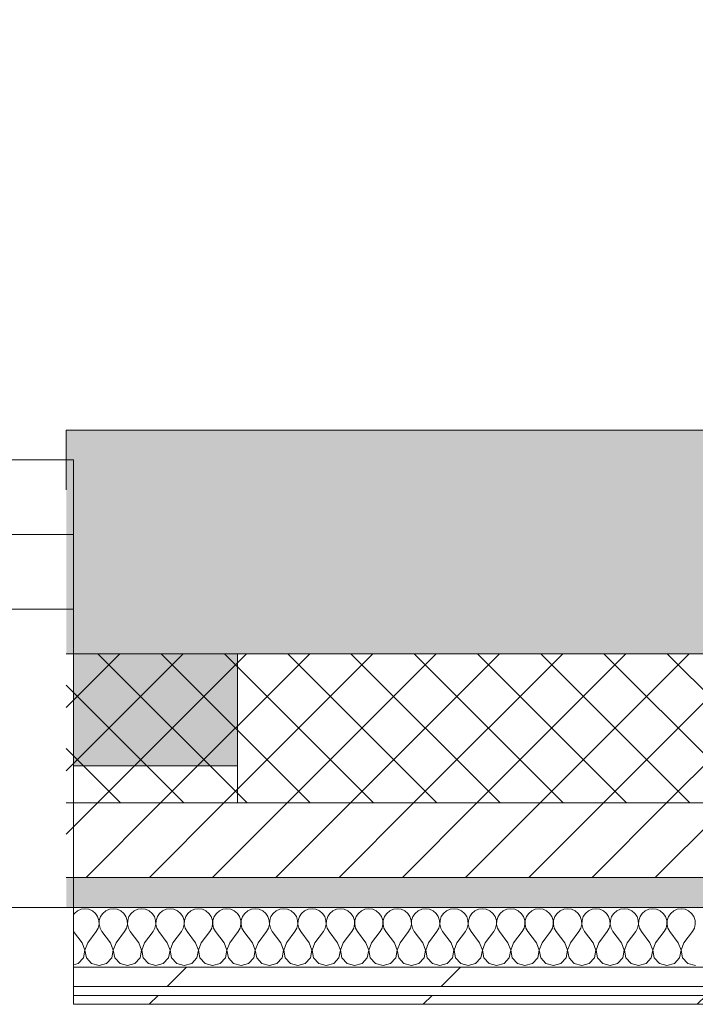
# Model space of a CAD drawing. Header units: millimetres. Extents: x -30280 to 19093, y -18706 to 4378.
# Tile 156 of 206: x -5872 to -5419, y -12404 to -11744. Entities that reach past the tile are written whole.
import ezdxf

# ---------------------------------------------------------------- set-up
doc = ezdxf.new("R2010")
doc.units = ezdxf.units.MM
doc.header["$MEASUREMENT"] = 0
doc.linetypes.add('Wipeout_Contour', pattern=[1000, 0, -1000])
for name, color, linetype in [('02_ACAB_Anotacio Portes', 7, 'Continuous'), ('12_FAÇ_Façana', 7, 'Continuous'), ('Nuevo_08_E_Envans secs', 7, 'Continuous'), ('Ventanas Archicad', 7, 'Continuous')]:
    doc.layers.add(name, color=color, linetype=linetype)
for name, color, linetype, lineweight in [('02_ACAB_Anotacio Portes_Pluma_Nº__46', 5, 'Continuous', 5), ('12_FAÇ_Façana_Pluma_Nº__1', 7, 'Continuous', 5), ('12_FAÇ_Façana_Pluma_Nº__2', 8, 'Continuous', 5), ('12_FAÇ_Façana_Pluma_Nº__7', 7, 'Continuous', 5), ('Nuevo_08_E_Envans secs_Pluma_Nº__1', 7, 'Continuous', 5), ('Ventanas Archicad_Pluma_Nº__1', 7, 'Continuous', 5), ('Ventanas Archicad_Pluma_Nº__7', 7, 'Continuous', 5)]:
    doc.layers.add(name, color=color, linetype=linetype, lineweight=lineweight)
for name, color, linetype, lineweight, true_color in [('12_FAÇ_Façana_Pluma_Nº__102', 7, 'Continuous', 5, 0xcccccc), ('12_FAÇ_Façana_Pluma_Nº__174', 7, 'Continuous', 13, 0xe4ad2c), ('12_FAÇ_Façana_Pluma_Nº__176', 7, 'Continuous', 15, 0x93a0c6), ('Nuevo_08_E_Envans secs_Pluma_Nº__102', 7, 'Continuous', 5, 0xcccccc), ('Nuevo_08_E_Envans secs_Pluma_Nº__171', 171, 'Continuous', 13, 0xaaaaff), ('Nuevo_08_E_Envans secs_Pluma_Nº__177', 7, 'Continuous', 15, 0xf7e046)]:
    doc.layers.add(name, color=color, linetype=linetype, lineweight=lineweight, true_color=true_color)
doc.styles.add('Estilo_Generado_1', font='arial.ttf')
pattern_1 = [(45, (0, 0), (-183.848, 183.848), [195, -65]), (45, (7e-14, 183.85), (-183.8478, 183.8478), [195, -65])]

# ---------------------------------------------------------------- blocks, each defined once
blk = doc.blocks.new('Muro_21_1', base_point=(-3301.11, -12338.98))
at = {"layer": '12_FAÇ_Façana_Pluma_Nº__102', "linetype": 'Continuous', "lineweight": 0, "true_color": 0xe5e5e5}
blk.add_hatch(color=254, dxfattribs=at).paths.add_polyline_path([(-5841.11, -12018.98), (-5841.11, -12168.98), (-3748.89, -12168.98), (-3748.89, -12018.98)])
at = {"layer": '12_FAÇ_Façana_Pluma_Nº__174', "linetype": 'Continuous', "lineweight": 13, "true_color": 0xe4ad2c}
h = blk.add_hatch(dxfattribs=at)
h.set_pattern_fill('SATE_Aislamiento_0001', color=42, style=0, pattern_type=2)
h.set_pattern_definition([(45, (0, 0), (-21.213203, 21.213203), []), (135, (0, 0), (21.213203, 21.213203), [])])
h.paths.add_polyline_path([(-5841.11, -12268.98), (-3748.89, -12268.98), (-3748.89, -12168.98), (-5841.11, -12168.98)])
at = {"layer": '12_FAÇ_Façana_Pluma_Nº__176', "linetype": 'Continuous', "lineweight": 0, "true_color": 0x495063}
blk.add_hatch(color=251, dxfattribs=at).paths.add_polyline_path([(-5841.11, -12338.98), (-3748.89, -12338.98), (-3748.89, -12318.98), (-5841.11, -12318.98)])
at = {"layer": '12_FAÇ_Façana_Pluma_Nº__2', "linetype": 'Continuous', "lineweight": 5}
h = blk.add_hatch(dxfattribs=at)
h.set_pattern_fill('Ceramic_0001', color=8, style=0, pattern_type=2)
h.set_pattern_definition([(45, (0, 0), (-21.213203, 21.213203), [])])
h.paths.add_polyline_path([(-5841.11, -12318.98), (-3748.89, -12318.98), (-3748.89, -12268.98), (-5841.11, -12268.98)])
at = {"layer": '12_FAÇ_Façana_Pluma_Nº__7', "color": 7, "linetype": 'Continuous', "lineweight": 5}
for p, q in [((-5841.11, -12168.98), (-3748.89, -12168.98)), ((-5841.11, -12268.98), (-3748.89, -12268.98)), ((-5841.11, -12318.98), (-3748.89, -12318.98))]:
    blk.add_line(p, q, dxfattribs=at)
at = {"layer": '12_FAÇ_Façana_Pluma_Nº__7', "color": 7, "linetype": 'Continuous', "lineweight": 5, "flags": 128}
for points in [[(-3748.89, -12018.98), (-5841.11, -12018.98)], [(-5841.11, -12018.98), (-5841.11, -12058.98)], [(-5841.11, -12338.98), (-3748.89, -12338.98)]]:
    blk.add_lwpolyline(points, dxfattribs=at)
blk = doc.blocks.new('Ventana Vertical Multi-Faja 27')
at = {"layer": 'Ventanas Archicad_Pluma_Nº__1', "color": 7, "linetype": 'Continuous', "lineweight": 5}
for p, q in [((-600, 50), (600, 50)), ((550, 0), (600, 0)), ((600, -50), (550, -50)), ((600, -180), (600, -155)), ((-600, -250), (600, -250))]:
    blk.add_line(p, q, dxfattribs=at)
at = {"layer": 'Ventanas Archicad_Pluma_Nº__7', "color": 7, "linetype": 'Continuous', "lineweight": 5}
for p, q in [((600, 50), (600, 30)), ((600, 30), (600, 0)), ((600, 30), (600, 0)), ((600, 0), (600, -50)), ((600, 0), (600, -50)), ((600, 0), (600, -50)), ((600, 0), (600, -50)), ((600, -50), (600, -80)), ((600, -50), (600, -80)), ((600, -80), (600, -155)), ((600, -80), (600, -155)), ((600, -180), (600, -230)), ((600, -230), (600, -250))]:
    blk.add_line(p, q, dxfattribs=at)
blk = doc.blocks.new('Muro_23_1', base_point=(-5841.11, -12338.98))
at = {"layer": '12_FAÇ_Façana', "linetype": 'Continuous', "lineweight": 0, "true_color": 0x000000}
h = blk.add_hatch(dxfattribs=at)
h.set_pattern_fill('Yeso_0001', color=18, style=0, pattern_type=2)
h.set_pattern_definition([(0, (0, 0), (0, 75), [0, -75])])
h.paths.add_polyline_path([(-5836.11, -12268.98), (-5726.11, -12268.98), (-5726.11, -12243.98), (-5836.11, -12243.98)])
at = {"layer": '12_FAÇ_Façana_Pluma_Nº__102', "linetype": 'Continuous', "lineweight": 0, "true_color": 0xe5e5e5}
blk.add_hatch(color=254, dxfattribs=at).paths.add_polyline_path([(-5726.11, -12168.98), (-5836.11, -12058.98), (-5836.11, -12243.98), (-5726.11, -12243.98)])
at = {"layer": '12_FAÇ_Façana_Pluma_Nº__1', "color": 7, "linetype": 'Continuous', "lineweight": 5}
for p, q in [((-5836.11, -12268.98), (-5836.11, -12243.98)), ((-5836.11, -12243.98), (-5726.11, -12243.98)), ((-5726.11, -12243.98), (-5726.11, -12268.98)), ((-5726.11, -12268.98), (-5836.11, -12268.98))]:
    blk.add_line(p, q, dxfattribs=at)
at = {"layer": '12_FAÇ_Façana_Pluma_Nº__7', "color": 7, "linetype": 'Continuous', "lineweight": 5}
for p, q in [((-5836.11, -12038.98), (-5836.11, -12058.98)), ((-5836.11, -12058.98), (-5836.11, -12088.98)), ((-5836.11, -12058.98), (-5836.11, -12088.98)), ((-5836.11, -12088.98), (-5836.11, -12138.98)), ((-5836.11, -12088.98), (-5836.11, -12138.98)), ((-5836.11, -12138.98), (-5836.11, -12168.98)), ((-5836.11, -12138.98), (-5836.11, -12168.98)), ((-5836.11, -12168.98), (-5836.11, -12243.98)), ((-5836.11, -12168.98), (-5836.11, -12243.98)), ((-5726.11, -12168.98), (-5726.11, -12243.98)), ((-5836.11, -12268.98), (-5836.11, -12318.98)), ((-5836.11, -12318.98), (-5836.11, -12338.98))]:
    blk.add_line(p, q, dxfattribs=at)
at = {"layer": 'Ventanas Archicad', "color": 253, "linetype": 'Continuous', "lineweight": 5, "true_color": 0xa4a4a6, "zscale": 1000}
blk.add_blockref('Ventana Vertical Multi-Faja 27', (-6436.11, -12088.98), dxfattribs=at)
blk = doc.blocks.new('*X471')
at = {"layer": 'Nuevo_08_E_Envans secs_Pluma_Nº__102', "color": 254, "linetype": 'Continuous', "lineweight": 5, "true_color": 0xcccccc}
for p, q in [((-5835.6, -12343.03), (-5836.11, -12343.77)), ((-5833.58, -12341.35), (-5835.6, -12343.03)), ((-5831.17, -12340.29), (-5833.58, -12341.35)), ((-5828.57, -12339.93), (-5831.17, -12340.29)), ((-5825.97, -12340.29), (-5828.57, -12339.93)), ((-5823.56, -12341.35), (-5825.97, -12340.29)), ((-5821.54, -12343.03), (-5823.56, -12341.35)), ((-5820.05, -12345.19), (-5821.54, -12343.03)), ((-5816.55, -12343.03), (-5818.04, -12345.19)), ((-5814.53, -12341.35), (-5816.55, -12343.03)), ((-5812.13, -12340.29), (-5814.53, -12341.35)), ((-5809.52, -12339.93), (-5812.13, -12340.29)), ((-5806.92, -12340.29), (-5809.52, -12339.93)), ((-5804.52, -12341.35), (-5806.92, -12340.29)), ((-5802.49, -12343.03), (-5804.52, -12341.35)), ((-5801.01, -12345.19), (-5802.49, -12343.03)), ((-5797.51, -12343.03), (-5798.99, -12345.19)), ((-5795.48, -12341.35), (-5797.51, -12343.03)), ((-5793.08, -12340.29), (-5795.48, -12341.35)), ((-5790.48, -12339.93), (-5793.08, -12340.29)), ((-5787.87, -12340.29), (-5790.48, -12339.93)), ((-5785.47, -12341.35), (-5787.87, -12340.29)), ((-5783.45, -12343.03), (-5785.47, -12341.35)), ((-5781.96, -12345.19), (-5783.45, -12343.03)), ((-5778.46, -12343.03), (-5779.95, -12345.19)), ((-5776.44, -12341.35), (-5778.46, -12343.03)), ((-5774.03, -12340.29), (-5776.44, -12341.35)), ((-5771.43, -12339.93), (-5774.03, -12340.29)), ((-5768.83, -12340.29), (-5771.43, -12339.93)), ((-5766.42, -12341.35), (-5768.83, -12340.29)), ((-5764.4, -12343.03), (-5766.42, -12341.35)), ((-5762.91, -12345.19), (-5764.4, -12343.03)), ((-5759.41, -12343.03), (-5760.9, -12345.19)), ((-5757.39, -12341.35), (-5759.41, -12343.03)), ((-5754.98, -12340.29), (-5757.39, -12341.35)), ((-5752.38, -12339.93), (-5754.98, -12340.29)), ((-5749.78, -12340.29), (-5752.38, -12339.93)), ((-5747.37, -12341.35), (-5749.78, -12340.29)), ((-5745.35, -12343.03), (-5747.37, -12341.35)), ((-5743.86, -12345.19), (-5745.35, -12343.03)), ((-5740.36, -12343.03), (-5741.85, -12345.19)), ((-5738.34, -12341.35), (-5740.36, -12343.03)), ((-5735.94, -12340.29), (-5738.34, -12341.35)), ((-5733.33, -12339.93), (-5735.94, -12340.29)), ((-5730.73, -12340.29), (-5733.33, -12339.93)), ((-5728.33, -12341.35), (-5730.73, -12340.29)), ((-5726.3, -12343.03), (-5728.33, -12341.35)), ((-5724.81, -12345.19), (-5726.3, -12343.03)), ((-5721.32, -12343.03), (-5722.8, -12345.19)), ((-5719.29, -12341.35), (-5721.32, -12343.03)), ((-5716.89, -12340.29), (-5719.29, -12341.35)), ((-5714.29, -12339.93), (-5716.89, -12340.29)), ((-5711.68, -12340.29), (-5714.29, -12339.93)), ((-5709.28, -12341.35), (-5711.68, -12340.29)), ((-5707.26, -12343.03), (-5709.28, -12341.35)), ((-5705.77, -12345.19), (-5707.26, -12343.03)), ((-5702.27, -12343.03), (-5703.76, -12345.19)), ((-5700.25, -12341.35), (-5702.27, -12343.03)), ((-5697.84, -12340.29), (-5700.25, -12341.35)), ((-5695.24, -12339.93), (-5697.84, -12340.29)), ((-5692.64, -12340.29), (-5695.24, -12339.93)), ((-5690.23, -12341.35), (-5692.64, -12340.29)), ((-5688.21, -12343.03), (-5690.23, -12341.35)), ((-5686.72, -12345.19), (-5688.21, -12343.03)), ((-5683.22, -12343.03), (-5684.71, -12345.19)), ((-5681.2, -12341.35), (-5683.22, -12343.03)), ((-5678.79, -12340.29), (-5681.2, -12341.35)), ((-5676.19, -12339.93), (-5678.79, -12340.29)), ((-5673.59, -12340.29), (-5676.19, -12339.93)), ((-5671.18, -12341.35), (-5673.59, -12340.29)), ((-5669.16, -12343.03), (-5671.18, -12341.35)), ((-5667.67, -12345.19), (-5669.16, -12343.03)), ((-5664.17, -12343.03), (-5665.66, -12345.19)), ((-5662.15, -12341.35), (-5664.17, -12343.03)), ((-5659.75, -12340.29), (-5662.15, -12341.35)), ((-5657.14, -12339.93), (-5659.75, -12340.29)), ((-5654.54, -12340.29), (-5657.14, -12339.93)), ((-5652.14, -12341.35), (-5654.54, -12340.29)), ((-5650.11, -12343.03), (-5652.14, -12341.35)), ((-5648.62, -12345.19), (-5650.11, -12343.03)), ((-5645.13, -12343.03), (-5646.61, -12345.19)), ((-5643.1, -12341.35), (-5645.13, -12343.03)), ((-5640.7, -12340.29), (-5643.1, -12341.35)), ((-5638.1, -12339.93), (-5640.7, -12340.29)), ((-5635.49, -12340.29), (-5638.1, -12339.93)), ((-5633.09, -12341.35), (-5635.49, -12340.29)), ((-5631.06, -12343.03), (-5633.09, -12341.35)), ((-5629.58, -12345.19), (-5631.06, -12343.03)), ((-5626.08, -12343.03), (-5627.57, -12345.19)), ((-5624.05, -12341.35), (-5626.08, -12343.03)), ((-5621.65, -12340.29), (-5624.05, -12341.35)), ((-5619.05, -12339.93), (-5621.65, -12340.29)), ((-5616.45, -12340.29), (-5619.05, -12339.93)), ((-5614.04, -12341.35), (-5616.45, -12340.29)), ((-5612.02, -12343.03), (-5614.04, -12341.35)), ((-5610.53, -12345.19), (-5612.02, -12343.03)), ((-5607.03, -12343.03), (-5608.52, -12345.19)), ((-5605.01, -12341.35), (-5607.03, -12343.03)), ((-5602.6, -12340.29), (-5605.01, -12341.35)), ((-5600, -12339.93), (-5602.6, -12340.29)), ((-5597.4, -12340.29), (-5600, -12339.93)), ((-5594.99, -12341.35), (-5597.4, -12340.29)), ((-5592.97, -12343.03), (-5594.99, -12341.35)), ((-5591.48, -12345.19), (-5592.97, -12343.03)), ((-5587.98, -12343.03), (-5589.47, -12345.19)), ((-5585.96, -12341.35), (-5587.98, -12343.03)), ((-5583.55, -12340.29), (-5585.96, -12341.35)), ((-5580.95, -12339.93), (-5583.55, -12340.29)), ((-5578.35, -12340.29), (-5580.95, -12339.93)), ((-5575.95, -12341.35), (-5578.35, -12340.29)), ((-5573.92, -12343.03), (-5575.95, -12341.35)), ((-5572.43, -12345.19), (-5573.92, -12343.03)), ((-5568.94, -12343.03), (-5570.42, -12345.19)), ((-5566.91, -12341.35), (-5568.94, -12343.03)), ((-5564.51, -12340.29), (-5566.91, -12341.35)), ((-5561.9, -12339.93), (-5564.51, -12340.29)), ((-5559.3, -12340.29), (-5561.9, -12339.93)), ((-5556.9, -12341.35), (-5559.3, -12340.29)), ((-5554.87, -12343.03), (-5556.9, -12341.35)), ((-5553.39, -12345.19), (-5554.87, -12343.03)), ((-5549.89, -12343.03), (-5551.38, -12345.19)), ((-5547.86, -12341.35), (-5549.89, -12343.03)), ((-5545.46, -12340.29), (-5547.86, -12341.35)), ((-5542.86, -12339.93), (-5545.46, -12340.29)), ((-5540.25, -12340.29), (-5542.86, -12339.93)), ((-5537.85, -12341.35), (-5540.25, -12340.29)), ((-5535.83, -12343.03), (-5537.85, -12341.35)), ((-5534.34, -12345.19), (-5535.83, -12343.03)), ((-5530.84, -12343.03), (-5532.33, -12345.19)), ((-5528.82, -12341.35), (-5530.84, -12343.03)), ((-5526.41, -12340.29), (-5528.82, -12341.35)), ((-5523.81, -12339.93), (-5526.41, -12340.29)), ((-5521.21, -12340.29), (-5523.81, -12339.93)), ((-5518.8, -12341.35), (-5521.21, -12340.29)), ((-5516.78, -12343.03), (-5518.8, -12341.35)), ((-5515.29, -12345.19), (-5516.78, -12343.03)), ((-5511.79, -12343.03), (-5513.28, -12345.19)), ((-5509.77, -12341.35), (-5511.79, -12343.03)), ((-5507.36, -12340.29), (-5509.77, -12341.35)), ((-5504.76, -12339.93), (-5507.36, -12340.29)), ((-5502.16, -12340.29), (-5504.76, -12339.93)), ((-5499.75, -12341.35), (-5502.16, -12340.29)), ((-5497.73, -12343.03), (-5499.75, -12341.35)), ((-5496.24, -12345.19), (-5497.73, -12343.03)), ((-5492.74, -12343.03), (-5494.23, -12345.19)), ((-5490.72, -12341.35), (-5492.74, -12343.03)), ((-5488.32, -12340.29), (-5490.72, -12341.35)), ((-5485.71, -12339.93), (-5488.32, -12340.29)), ((-5483.11, -12340.29), (-5485.71, -12339.93)), ((-5480.71, -12341.35), (-5483.11, -12340.29)), ((-5478.68, -12343.03), (-5480.71, -12341.35)), ((-5477.2, -12345.19), (-5478.68, -12343.03)), ((-5473.7, -12343.03), (-5475.19, -12345.19)), ((-5471.67, -12341.35), (-5473.7, -12343.03)), ((-5469.27, -12340.29), (-5471.67, -12341.35)), ((-5466.67, -12339.93), (-5469.27, -12340.29)), ((-5464.06, -12340.29), (-5466.67, -12339.93)), ((-5461.66, -12341.35), (-5464.06, -12340.29)), ((-5459.64, -12343.03), (-5461.66, -12341.35)), ((-5458.15, -12345.19), (-5459.64, -12343.03)), ((-5454.65, -12343.03), (-5456.14, -12345.19)), ((-5452.63, -12341.35), (-5454.65, -12343.03)), ((-5450.22, -12340.29), (-5452.63, -12341.35)), ((-5447.62, -12339.93), (-5450.22, -12340.29)), ((-5445.02, -12340.29), (-5447.62, -12339.93)), ((-5442.61, -12341.35), (-5445.02, -12340.29)), ((-5440.59, -12343.03), (-5442.61, -12341.35)), ((-5439.1, -12345.19), (-5440.59, -12343.03)), ((-5435.6, -12343.03), (-5437.09, -12345.19)), ((-5433.58, -12341.35), (-5435.6, -12343.03)), ((-5431.17, -12340.29), (-5433.58, -12341.35)), ((-5428.57, -12339.93), (-5431.17, -12340.29)), ((-5425.97, -12340.29), (-5428.57, -12339.93)), ((-5423.56, -12341.35), (-5425.97, -12340.29)), ((-5421.54, -12343.03), (-5423.56, -12341.35)), ((-5420.05, -12345.19), (-5421.54, -12343.03)), ((-5819.21, -12347.68), (-5820.05, -12345.19)), ((-5819.68, -12352.87), (-5819.09, -12350.31)), ((-5819.09, -12350.31), (-5819.21, -12347.68)), ((-5818.88, -12347.68), (-5819.01, -12350.31)), ((-5819.01, -12350.31), (-5818.41, -12352.87)), ((-5818.04, -12345.19), (-5818.88, -12347.68)), ((-5800.17, -12347.68), (-5801.01, -12345.19)), ((-5800.63, -12352.87), (-5800.04, -12350.31)), ((-5800.04, -12350.31), (-5800.17, -12347.68)), ((-5799.83, -12347.68), (-5799.96, -12350.31)), ((-5799.96, -12350.31), (-5799.37, -12352.87)), ((-5798.99, -12345.19), (-5799.83, -12347.68)), ((-5781.12, -12347.68), (-5781.96, -12345.19)), ((-5781.59, -12352.87), (-5780.99, -12350.31)), ((-5780.99, -12350.31), (-5781.12, -12347.68)), ((-5780.79, -12347.68), (-5780.91, -12350.31)), ((-5780.91, -12350.31), (-5780.32, -12352.87)), ((-5779.95, -12345.19), (-5780.79, -12347.68)), ((-5762.07, -12347.68), (-5762.91, -12345.19)), ((-5762.54, -12352.87), (-5761.94, -12350.31)), ((-5761.94, -12350.31), (-5762.07, -12347.68)), ((-5761.74, -12347.68), (-5761.87, -12350.31)), ((-5761.87, -12350.31), (-5761.27, -12352.87)), ((-5760.9, -12345.19), (-5761.74, -12347.68)), ((-5743.02, -12347.68), (-5743.86, -12345.19)), ((-5743.49, -12352.87), (-5742.9, -12350.31)), ((-5742.9, -12350.31), (-5743.02, -12347.68)), ((-5742.69, -12347.68), (-5742.82, -12350.31)), ((-5742.82, -12350.31), (-5742.22, -12352.87)), ((-5741.85, -12345.19), (-5742.69, -12347.68)), ((-5723.98, -12347.68), (-5724.81, -12345.19)), ((-5724.44, -12352.87), (-5723.85, -12350.31)), ((-5723.85, -12350.31), (-5723.98, -12347.68)), ((-5723.64, -12347.68), (-5723.77, -12350.31)), ((-5723.77, -12350.31), (-5723.18, -12352.87)), ((-5722.8, -12345.19), (-5723.64, -12347.68)), ((-5704.93, -12347.68), (-5705.77, -12345.19)), ((-5705.4, -12352.87), (-5704.8, -12350.31)), ((-5704.8, -12350.31), (-5704.93, -12347.68)), ((-5704.6, -12347.68), (-5704.72, -12350.31)), ((-5704.72, -12350.31), (-5704.13, -12352.87)), ((-5703.76, -12345.19), (-5704.6, -12347.68)), ((-5685.88, -12347.68), (-5686.72, -12345.19)), ((-5686.35, -12352.87), (-5685.75, -12350.31)), ((-5685.75, -12350.31), (-5685.88, -12347.68)), ((-5685.55, -12347.68), (-5685.68, -12350.31)), ((-5685.68, -12350.31), (-5685.08, -12352.87)), ((-5684.71, -12345.19), (-5685.55, -12347.68)), ((-5666.83, -12347.68), (-5667.67, -12345.19)), ((-5667.3, -12352.87), (-5666.71, -12350.31)), ((-5666.71, -12350.31), (-5666.83, -12347.68)), ((-5666.5, -12347.68), (-5666.63, -12350.31)), ((-5666.63, -12350.31), (-5666.03, -12352.87)), ((-5665.66, -12345.19), (-5666.5, -12347.68)), ((-5647.78, -12347.68), (-5648.62, -12345.19)), ((-5648.25, -12352.87), (-5647.66, -12350.31)), ((-5647.66, -12350.31), (-5647.78, -12347.68)), ((-5647.45, -12347.68), (-5647.58, -12350.31)), ((-5647.58, -12350.31), (-5646.99, -12352.87)), ((-5646.61, -12345.19), (-5647.45, -12347.68)), ((-5628.74, -12347.68), (-5629.58, -12345.19)), ((-5629.2, -12352.87), (-5628.61, -12350.31)), ((-5628.61, -12350.31), (-5628.74, -12347.68)), ((-5628.41, -12347.68), (-5628.53, -12350.31)), ((-5628.53, -12350.31), (-5627.94, -12352.87)), ((-5627.57, -12345.19), (-5628.41, -12347.68)), ((-5609.69, -12347.68), (-5610.53, -12345.19)), ((-5610.16, -12352.87), (-5609.56, -12350.31)), ((-5609.56, -12350.31), (-5609.69, -12347.68)), ((-5609.36, -12347.68), (-5609.49, -12350.31)), ((-5609.49, -12350.31), (-5608.89, -12352.87)), ((-5608.52, -12345.19), (-5609.36, -12347.68)), ((-5590.64, -12347.68), (-5591.48, -12345.19)), ((-5591.11, -12352.87), (-5590.51, -12350.31)), ((-5590.51, -12350.31), (-5590.64, -12347.68)), ((-5590.31, -12347.68), (-5590.44, -12350.31)), ((-5590.44, -12350.31), (-5589.84, -12352.87)), ((-5589.47, -12345.19), (-5590.31, -12347.68)), ((-5571.59, -12347.68), (-5572.43, -12345.19)), ((-5572.06, -12352.87), (-5571.47, -12350.31)), ((-5571.47, -12350.31), (-5571.59, -12347.68)), ((-5571.26, -12347.68), (-5571.39, -12350.31)), ((-5571.39, -12350.31), (-5570.8, -12352.87)), ((-5570.42, -12345.19), (-5571.26, -12347.68)), ((-5552.55, -12347.68), (-5553.39, -12345.19)), ((-5553.01, -12352.87), (-5552.42, -12350.31)), ((-5552.42, -12350.31), (-5552.55, -12347.68)), ((-5552.22, -12347.68), (-5552.34, -12350.31)), ((-5552.34, -12350.31), (-5551.75, -12352.87)), ((-5551.38, -12345.19), (-5552.22, -12347.68)), ((-5533.5, -12347.68), (-5534.34, -12345.19)), ((-5533.97, -12352.87), (-5533.37, -12350.31)), ((-5533.37, -12350.31), (-5533.5, -12347.68)), ((-5533.17, -12347.68), (-5533.29, -12350.31)), ((-5533.29, -12350.31), (-5532.7, -12352.87)), ((-5532.33, -12345.19), (-5533.17, -12347.68)), ((-5514.45, -12347.68), (-5515.29, -12345.19)), ((-5514.92, -12352.87), (-5514.32, -12350.31)), ((-5514.32, -12350.31), (-5514.45, -12347.68)), ((-5514.12, -12347.68), (-5514.25, -12350.31)), ((-5514.25, -12350.31), (-5513.65, -12352.87)), ((-5513.28, -12345.19), (-5514.12, -12347.68)), ((-5495.4, -12347.68), (-5496.24, -12345.19)), ((-5495.87, -12352.87), (-5495.28, -12350.31)), ((-5495.28, -12350.31), (-5495.4, -12347.68)), ((-5495.07, -12347.68), (-5495.2, -12350.31)), ((-5495.2, -12350.31), (-5494.6, -12352.87)), ((-5494.23, -12345.19), (-5495.07, -12347.68)), ((-5476.36, -12347.68), (-5477.2, -12345.19)), ((-5476.82, -12352.87), (-5476.23, -12350.31)), ((-5476.23, -12350.31), (-5476.36, -12347.68)), ((-5476.02, -12347.68), (-5476.15, -12350.31)), ((-5476.15, -12350.31), (-5475.56, -12352.87)), ((-5475.19, -12345.19), (-5476.02, -12347.68)), ((-5457.31, -12347.68), (-5458.15, -12345.19)), ((-5457.78, -12352.87), (-5457.18, -12350.31)), ((-5457.18, -12350.31), (-5457.31, -12347.68)), ((-5456.98, -12347.68), (-5457.1, -12350.31)), ((-5457.1, -12350.31), (-5456.51, -12352.87)), ((-5456.14, -12345.19), (-5456.98, -12347.68)), ((-5438.26, -12347.68), (-5439.1, -12345.19)), ((-5438.73, -12352.87), (-5438.13, -12350.31)), ((-5438.13, -12350.31), (-5438.26, -12347.68)), ((-5437.93, -12347.68), (-5438.06, -12350.31)), ((-5438.06, -12350.31), (-5437.46, -12352.87)), ((-5437.09, -12345.19), (-5437.93, -12347.68)), ((-5419.21, -12347.68), (-5420.05, -12345.19)), ((-5419.68, -12352.87), (-5419.09, -12350.31)), ((-5419.09, -12350.31), (-5419.21, -12347.68)), ((-5830.48, -12362.79), (-5836.11, -12355.27)), ((-5826.67, -12362.79), (-5820.95, -12355.17)), ((-5820.95, -12355.17), (-5819.68, -12352.87)), ((-5818.41, -12352.87), (-5817.14, -12355.17)), ((-5811.43, -12362.79), (-5817.14, -12355.17)), ((-5807.62, -12362.79), (-5801.9, -12355.17)), ((-5801.9, -12355.17), (-5800.63, -12352.87)), ((-5799.37, -12352.87), (-5798.1, -12355.17)), ((-5792.38, -12362.79), (-5798.1, -12355.17)), ((-5788.57, -12362.79), (-5782.86, -12355.17)), ((-5782.86, -12355.17), (-5781.59, -12352.87)), ((-5780.32, -12352.87), (-5779.05, -12355.17)), ((-5773.33, -12362.79), (-5779.05, -12355.17)), ((-5769.52, -12362.79), (-5763.81, -12355.17)), ((-5763.81, -12355.17), (-5762.54, -12352.87)), ((-5761.27, -12352.87), (-5760, -12355.17)), ((-5754.29, -12362.79), (-5760, -12355.17)), ((-5750.48, -12362.79), (-5744.76, -12355.17)), ((-5744.76, -12355.17), (-5743.49, -12352.87)), ((-5742.22, -12352.87), (-5740.95, -12355.17)), ((-5735.24, -12362.79), (-5740.95, -12355.17)), ((-5731.43, -12362.79), (-5725.71, -12355.17)), ((-5725.71, -12355.17), (-5724.44, -12352.87)), ((-5723.18, -12352.87), (-5721.9, -12355.17)), ((-5716.19, -12362.79), (-5721.9, -12355.17)), ((-5712.38, -12362.79), (-5706.67, -12355.17)), ((-5706.67, -12355.17), (-5705.4, -12352.87)), ((-5704.13, -12352.87), (-5702.86, -12355.17)), ((-5697.14, -12362.79), (-5702.86, -12355.17)), ((-5693.33, -12362.79), (-5687.62, -12355.17)), ((-5687.62, -12355.17), (-5686.35, -12352.87)), ((-5685.08, -12352.87), (-5683.81, -12355.17)), ((-5678.1, -12362.79), (-5683.81, -12355.17)), ((-5674.29, -12362.79), (-5668.57, -12355.17)), ((-5668.57, -12355.17), (-5667.3, -12352.87)), ((-5666.03, -12352.87), (-5664.76, -12355.17)), ((-5659.05, -12362.79), (-5664.76, -12355.17)), ((-5655.24, -12362.79), (-5649.52, -12355.17)), ((-5649.52, -12355.17), (-5648.25, -12352.87)), ((-5646.99, -12352.87), (-5645.71, -12355.17)), ((-5640, -12362.79), (-5645.71, -12355.17)), ((-5636.19, -12362.79), (-5630.48, -12355.17)), ((-5630.48, -12355.17), (-5629.2, -12352.87)), ((-5627.94, -12352.87), (-5626.67, -12355.17)), ((-5620.95, -12362.79), (-5626.67, -12355.17)), ((-5617.14, -12362.79), (-5611.43, -12355.17)), ((-5611.43, -12355.17), (-5610.16, -12352.87)), ((-5608.89, -12352.87), (-5607.62, -12355.17)), ((-5601.9, -12362.79), (-5607.62, -12355.17)), ((-5598.1, -12362.79), (-5592.38, -12355.17)), ((-5592.38, -12355.17), (-5591.11, -12352.87)), ((-5589.84, -12352.87), (-5588.57, -12355.17)), ((-5582.86, -12362.79), (-5588.57, -12355.17)), ((-5579.05, -12362.79), (-5573.33, -12355.17)), ((-5573.33, -12355.17), (-5572.06, -12352.87)), ((-5570.8, -12352.87), (-5569.52, -12355.17)), ((-5563.81, -12362.79), (-5569.52, -12355.17)), ((-5560, -12362.79), (-5554.29, -12355.17)), ((-5554.29, -12355.17), (-5553.01, -12352.87)), ((-5551.75, -12352.87), (-5550.48, -12355.17)), ((-5544.76, -12362.79), (-5550.48, -12355.17)), ((-5540.95, -12362.79), (-5535.24, -12355.17)), ((-5535.24, -12355.17), (-5533.97, -12352.87)), ((-5532.7, -12352.87), (-5531.43, -12355.17)), ((-5525.71, -12362.79), (-5531.43, -12355.17)), ((-5521.9, -12362.79), (-5516.19, -12355.17)), ((-5516.19, -12355.17), (-5514.92, -12352.87)), ((-5513.65, -12352.87), (-5512.38, -12355.17)), ((-5506.67, -12362.79), (-5512.38, -12355.17)), ((-5502.86, -12362.79), (-5497.14, -12355.17)), ((-5497.14, -12355.17), (-5495.87, -12352.87)), ((-5494.6, -12352.87), (-5493.33, -12355.17)), ((-5487.62, -12362.79), (-5493.33, -12355.17)), ((-5483.81, -12362.79), (-5478.1, -12355.17)), ((-5478.1, -12355.17), (-5476.82, -12352.87)), ((-5475.56, -12352.87), (-5474.29, -12355.17)), ((-5468.57, -12362.79), (-5474.29, -12355.17)), ((-5464.76, -12362.79), (-5459.05, -12355.17)), ((-5459.05, -12355.17), (-5457.78, -12352.87)), ((-5456.51, -12352.87), (-5455.24, -12355.17)), ((-5449.52, -12362.79), (-5455.24, -12355.17)), ((-5445.71, -12362.79), (-5440, -12355.17)), ((-5440, -12355.17), (-5438.73, -12352.87)), ((-5437.46, -12352.87), (-5436.19, -12355.17)), ((-5430.48, -12362.79), (-5436.19, -12355.17)), ((-5426.67, -12362.79), (-5420.95, -12355.17)), ((-5420.95, -12355.17), (-5419.68, -12352.87)), ((-5828.61, -12367.64), (-5830.48, -12362.79)), ((-5826.67, -12362.79), (-5828.53, -12367.64)), ((-5809.56, -12367.64), (-5811.43, -12362.79)), ((-5807.62, -12362.79), (-5809.49, -12367.64)), ((-5790.51, -12367.64), (-5792.38, -12362.79)), ((-5788.57, -12362.79), (-5790.44, -12367.64)), ((-5771.47, -12367.64), (-5773.33, -12362.79)), ((-5769.52, -12362.79), (-5771.39, -12367.64)), ((-5752.42, -12367.64), (-5754.29, -12362.79)), ((-5750.48, -12362.79), (-5752.34, -12367.64)), ((-5733.37, -12367.64), (-5735.24, -12362.79)), ((-5731.43, -12362.79), (-5733.29, -12367.64)), ((-5714.32, -12367.64), (-5716.19, -12362.79)), ((-5712.38, -12362.79), (-5714.25, -12367.64)), ((-5695.28, -12367.64), (-5697.14, -12362.79)), ((-5693.33, -12362.79), (-5695.2, -12367.64)), ((-5676.23, -12367.64), (-5678.1, -12362.79)), ((-5674.29, -12362.79), (-5676.15, -12367.64)), ((-5657.18, -12367.64), (-5659.05, -12362.79)), ((-5655.24, -12362.79), (-5657.1, -12367.64)), ((-5638.13, -12367.64), (-5640, -12362.79)), ((-5636.19, -12362.79), (-5638.06, -12367.64)), ((-5619.09, -12367.64), (-5620.95, -12362.79)), ((-5617.14, -12362.79), (-5619.01, -12367.64)), ((-5600.04, -12367.64), (-5601.9, -12362.79)), ((-5598.1, -12362.79), (-5599.96, -12367.64)), ((-5580.99, -12367.64), (-5582.86, -12362.79)), ((-5579.05, -12362.79), (-5580.91, -12367.64)), ((-5561.94, -12367.64), (-5563.81, -12362.79)), ((-5560, -12362.79), (-5561.87, -12367.64)), ((-5542.9, -12367.64), (-5544.76, -12362.79)), ((-5540.95, -12362.79), (-5542.82, -12367.64)), ((-5523.85, -12367.64), (-5525.71, -12362.79)), ((-5521.9, -12362.79), (-5523.77, -12367.64)), ((-5504.8, -12367.64), (-5506.67, -12362.79)), ((-5502.86, -12362.79), (-5504.72, -12367.64)), ((-5485.75, -12367.64), (-5487.62, -12362.79)), ((-5483.81, -12362.79), (-5485.68, -12367.64)), ((-5466.71, -12367.64), (-5468.57, -12362.79)), ((-5464.76, -12362.79), (-5466.63, -12367.64)), ((-5447.66, -12367.64), (-5449.52, -12362.79)), ((-5445.71, -12362.79), (-5447.58, -12367.64)), ((-5428.61, -12367.64), (-5430.48, -12362.79)), ((-5426.67, -12362.79), (-5428.53, -12367.64)), ((-5829.58, -12372.76), (-5828.61, -12367.64)), ((-5828.53, -12367.64), (-5827.57, -12372.76)), ((-5810.53, -12372.76), (-5809.56, -12367.64)), ((-5809.49, -12367.64), (-5808.52, -12372.76)), ((-5791.48, -12372.76), (-5790.51, -12367.64)), ((-5790.44, -12367.64), (-5789.47, -12372.76)), ((-5772.43, -12372.76), (-5771.47, -12367.64)), ((-5771.39, -12367.64), (-5770.42, -12372.76)), ((-5753.39, -12372.76), (-5752.42, -12367.64)), ((-5752.34, -12367.64), (-5751.38, -12372.76)), ((-5734.34, -12372.76), (-5733.37, -12367.64)), ((-5733.29, -12367.64), (-5732.33, -12372.76)), ((-5715.29, -12372.76), (-5714.32, -12367.64)), ((-5714.25, -12367.64), (-5713.28, -12372.76)), ((-5696.24, -12372.76), (-5695.28, -12367.64)), ((-5695.2, -12367.64), (-5694.23, -12372.76)), ((-5677.2, -12372.76), (-5676.23, -12367.64)), ((-5676.15, -12367.64), (-5675.19, -12372.76)), ((-5658.15, -12372.76), (-5657.18, -12367.64)), ((-5657.1, -12367.64), (-5656.14, -12372.76)), ((-5639.1, -12372.76), (-5638.13, -12367.64)), ((-5638.06, -12367.64), (-5637.09, -12372.76)), ((-5620.05, -12372.76), (-5619.09, -12367.64)), ((-5619.01, -12367.64), (-5618.04, -12372.76)), ((-5601.01, -12372.76), (-5600.04, -12367.64)), ((-5599.96, -12367.64), (-5598.99, -12372.76)), ((-5581.96, -12372.76), (-5580.99, -12367.64)), ((-5580.91, -12367.64), (-5579.95, -12372.76)), ((-5562.91, -12372.76), (-5561.94, -12367.64)), ((-5561.87, -12367.64), (-5560.9, -12372.76)), ((-5543.86, -12372.76), (-5542.9, -12367.64)), ((-5542.82, -12367.64), (-5541.85, -12372.76)), ((-5524.81, -12372.76), (-5523.85, -12367.64)), ((-5523.77, -12367.64), (-5522.8, -12372.76)), ((-5505.77, -12372.76), (-5504.8, -12367.64)), ((-5504.72, -12367.64), (-5503.76, -12372.76)), ((-5486.72, -12372.76), (-5485.75, -12367.64)), ((-5485.68, -12367.64), (-5484.71, -12372.76)), ((-5467.67, -12372.76), (-5466.71, -12367.64)), ((-5466.63, -12367.64), (-5465.66, -12372.76)), ((-5448.62, -12372.76), (-5447.66, -12367.64)), ((-5447.58, -12367.64), (-5446.61, -12372.76)), ((-5429.58, -12372.76), (-5428.61, -12367.64)), ((-5428.53, -12367.64), (-5427.57, -12372.76)), ((-5836.11, -12377.46), (-5833.09, -12376.6)), ((-5833.09, -12376.6), (-5829.58, -12372.76)), ((-5827.57, -12372.76), (-5824.05, -12376.6)), ((-5824.05, -12376.6), (-5819.05, -12378.02)), ((-5819.05, -12378.02), (-5814.04, -12376.6)), ((-5814.04, -12376.6), (-5810.53, -12372.76)), ((-5808.52, -12372.76), (-5805.01, -12376.6)), ((-5805.01, -12376.6), (-5800, -12378.02)), ((-5800, -12378.02), (-5794.99, -12376.6)), ((-5794.99, -12376.6), (-5791.48, -12372.76)), ((-5789.47, -12372.76), (-5785.96, -12376.6)), ((-5785.96, -12376.6), (-5780.95, -12378.02)), ((-5780.95, -12378.02), (-5775.95, -12376.6)), ((-5775.95, -12376.6), (-5772.43, -12372.76)), ((-5770.42, -12372.76), (-5766.91, -12376.6)), ((-5766.91, -12376.6), (-5761.9, -12378.02)), ((-5761.9, -12378.02), (-5756.9, -12376.6)), ((-5756.9, -12376.6), (-5753.39, -12372.76)), ((-5751.38, -12372.76), (-5747.86, -12376.6)), ((-5747.86, -12376.6), (-5742.86, -12378.02)), ((-5742.86, -12378.02), (-5737.85, -12376.6)), ((-5737.85, -12376.6), (-5734.34, -12372.76)), ((-5732.33, -12372.76), (-5728.82, -12376.6)), ((-5728.82, -12376.6), (-5723.81, -12378.02)), ((-5723.81, -12378.02), (-5718.8, -12376.6)), ((-5718.8, -12376.6), (-5715.29, -12372.76)), ((-5713.28, -12372.76), (-5709.77, -12376.6)), ((-5709.77, -12376.6), (-5704.76, -12378.02)), ((-5704.76, -12378.02), (-5699.75, -12376.6)), ((-5699.75, -12376.6), (-5696.24, -12372.76)), ((-5694.23, -12372.76), (-5690.72, -12376.6)), ((-5690.72, -12376.6), (-5685.71, -12378.02)), ((-5685.71, -12378.02), (-5680.71, -12376.6)), ((-5680.71, -12376.6), (-5677.2, -12372.76)), ((-5675.19, -12372.76), (-5671.67, -12376.6)), ((-5671.67, -12376.6), (-5666.67, -12378.02)), ((-5666.67, -12378.02), (-5661.66, -12376.6)), ((-5661.66, -12376.6), (-5658.15, -12372.76)), ((-5656.14, -12372.76), (-5652.63, -12376.6)), ((-5652.63, -12376.6), (-5647.62, -12378.02)), ((-5647.62, -12378.02), (-5642.61, -12376.6)), ((-5642.61, -12376.6), (-5639.1, -12372.76)), ((-5637.09, -12372.76), (-5633.58, -12376.6)), ((-5633.58, -12376.6), (-5628.57, -12378.02)), ((-5628.57, -12378.02), (-5623.56, -12376.6)), ((-5623.56, -12376.6), (-5620.05, -12372.76)), ((-5618.04, -12372.76), (-5614.53, -12376.6)), ((-5614.53, -12376.6), (-5609.52, -12378.02)), ((-5609.52, -12378.02), (-5604.52, -12376.6)), ((-5604.52, -12376.6), (-5601.01, -12372.76)), ((-5598.99, -12372.76), (-5595.48, -12376.6)), ((-5595.48, -12376.6), (-5590.48, -12378.02)), ((-5590.48, -12378.02), (-5585.47, -12376.6)), ((-5585.47, -12376.6), (-5581.96, -12372.76)), ((-5579.95, -12372.76), (-5576.44, -12376.6)), ((-5576.44, -12376.6), (-5571.43, -12378.02)), ((-5571.43, -12378.02), (-5566.42, -12376.6)), ((-5566.42, -12376.6), (-5562.91, -12372.76)), ((-5560.9, -12372.76), (-5557.39, -12376.6)), ((-5557.39, -12376.6), (-5552.38, -12378.02)), ((-5552.38, -12378.02), (-5547.37, -12376.6)), ((-5547.37, -12376.6), (-5543.86, -12372.76)), ((-5541.85, -12372.76), (-5538.34, -12376.6)), ((-5538.34, -12376.6), (-5533.33, -12378.02)), ((-5533.33, -12378.02), (-5528.33, -12376.6)), ((-5528.33, -12376.6), (-5524.81, -12372.76)), ((-5522.8, -12372.76), (-5519.29, -12376.6)), ((-5519.29, -12376.6), (-5514.29, -12378.02)), ((-5514.29, -12378.02), (-5509.28, -12376.6)), ((-5509.28, -12376.6), (-5505.77, -12372.76)), ((-5503.76, -12372.76), (-5500.25, -12376.6)), ((-5500.25, -12376.6), (-5495.24, -12378.02)), ((-5495.24, -12378.02), (-5490.23, -12376.6)), ((-5490.23, -12376.6), (-5486.72, -12372.76)), ((-5484.71, -12372.76), (-5481.2, -12376.6)), ((-5481.2, -12376.6), (-5476.19, -12378.02)), ((-5476.19, -12378.02), (-5471.18, -12376.6)), ((-5471.18, -12376.6), (-5467.67, -12372.76)), ((-5465.66, -12372.76), (-5462.15, -12376.6)), ((-5462.15, -12376.6), (-5457.14, -12378.02)), ((-5457.14, -12378.02), (-5452.14, -12376.6)), ((-5452.14, -12376.6), (-5448.62, -12372.76)), ((-5446.61, -12372.76), (-5443.1, -12376.6)), ((-5443.1, -12376.6), (-5438.1, -12378.02)), ((-5438.1, -12378.02), (-5433.09, -12376.6)), ((-5433.09, -12376.6), (-5429.58, -12372.76)), ((-5427.57, -12372.76), (-5424.05, -12376.6)), ((-5424.05, -12376.6), (-5419.05, -12378.02))]:
    blk.add_line(p, q, dxfattribs=at)
blk = doc.blocks.new('Muro_126_1', base_point=(-5836.11, -12403.98))
at = {"layer": 'Nuevo_08_E_Envans secs_Pluma_Nº__1', "color": 7, "linetype": 'Continuous', "lineweight": 5, "flags": 128}
blk.add_lwpolyline([(-3748.89, -12338.98), (-5836.11, -12338.98)], dxfattribs=at)
at = {"color": 254, "linetype": 'Wipeout_Contour', "lineweight": 0, "ltscale": 53018.862668}
blk.add_wipeout([(-5836.11, -12391.98), (-3301.11, -12391.98), (-3301.11, -12378.98), (-5836.11, -12378.98)], dxfattribs=at).dxf.layer = 'Nuevo_08_E_Envans secs'
at = {"color": 254, "linetype": 'Wipeout_Contour', "lineweight": 0, "ltscale": 53076.863773}
blk.add_wipeout([(-5836.11, -12403.98), (-3301.11, -12403.98), (-3301.11, -12397.98), (-5836.11, -12397.98)], dxfattribs=at).dxf.layer = 'Nuevo_08_E_Envans secs'
at = {"layer": 'Nuevo_08_E_Envans secs_Pluma_Nº__171', "linetype": 'Continuous', "lineweight": 13, "true_color": 0xaaaaff}
h = blk.add_hatch(dxfattribs=at)
h.set_pattern_fill('Panellat_HPL_0001', color=161, style=0, pattern_type=2)
h.set_pattern_definition(pattern_1)
h.paths.add_polyline_path([(-5836.11, -12403.98), (-3301.11, -12403.98), (-3301.11, -12397.98), (-5836.11, -12397.98)])
at = {"layer": 'Nuevo_08_E_Envans secs_Pluma_Nº__177', "linetype": 'Continuous', "lineweight": 15, "true_color": 0xf7e046}
h = blk.add_hatch(dxfattribs=at)
h.set_pattern_fill('Panellat_HPL_0001', color=53, style=0, pattern_type=2)
h.set_pattern_definition(pattern_1)
h.paths.add_polyline_path([(-5836.11, -12391.98), (-3301.11, -12391.98), (-3301.11, -12378.98), (-5836.11, -12378.98)])
at = {"layer": 'Nuevo_08_E_Envans secs_Pluma_Nº__1', "color": 7, "linetype": 'Continuous', "lineweight": 5}
for p, q in [((-5836.11, -12378.98), (-3301.11, -12378.98)), ((-5836.11, -12391.98), (-3301.11, -12391.98)), ((-5836.11, -12397.98), (-3301.11, -12397.98))]:
    blk.add_line(p, q, dxfattribs=at)
at = {"layer": 'Nuevo_08_E_Envans secs_Pluma_Nº__1', "color": 7, "linetype": 'Continuous', "lineweight": 5, "flags": 128}
for points in [[(-5836.11, -12378.98), (-5836.11, -12338.98)], [(-5836.11, -12391.98), (-5836.11, -12378.98)], [(-5836.11, -12397.98), (-5836.11, -12391.98)], [(-5836.11, -12403.98), (-5836.11, -12397.98)], [(-5836.11, -12403.98), (-3301.11, -12403.98)]]:
    blk.add_lwpolyline(points, dxfattribs=at)
at = {"layer": 'Nuevo_08_E_Envans secs', "color": 7, "lineweight": 20}
blk.add_blockref('*X471', (0, 0), dxfattribs=at)
blk = doc.blocks.new('Etiqueta_42_1', base_point=(-6436.11, -10750.86))
at = {"layer": '02_ACAB_Anotacio Portes_Pluma_Nº__46', "color": 5, "lineweight": 5, "insert": (-6436.11, -11089), "char_height": 300, "attachment_point": 2, "style": 'Estilo_Generado_1'}
blk.add_mtext('\\A1;{\\pqc;\\pt0,46000;\\fArial|b0|i0|c0|p0;\\W1.000000;F01\\fArial|b0|i0|c0|p0;\\W1.000000;\\A1{\\H.66x;\\S^  ;}\\fArial|b0|i0|c0|p0;\\W1.000000;\\fArial|b0|i0|c0|p0;\\W1.000000;\\A1{\\H.66x;\\S^  ;}\\fArial|b0|i0|c0|p0;\\W1.000000; \\fArial|b0|i0|c0|p0;\\W1.000000;\\fArial|b0|i0|c0|p0;\\W1.000000;\\fArial|b0|i0|c0|p0;\\W1.000000;\\fArial|b0|i0|c0|p0;\\W1.000000;\\fArial|b0|i0|c0|p0;\\W1.000000;\\fArial|b0|i0|c0|p0;\\W1.000000;\\fArial|b0|i0|c0|p0;\\W1.000000;\\fArial|b0|i0|c0|p0;\\W1.000000;\\fArial|b0|i0|c0|p0;\\W1.000000;\\fArial|b0|i0|c0|p0;\\W1.000000;\\fArial|b0|i0|c0|p0;\\W1.000000;\\fArial|b0|i0|c0|p0;\\W1.000000;\\fArial|b0|i0|c0|p0;\\W1.000000;\\fArial|b0|i0|c0|p0;\\W1.000000;\\fArial|b0|i0|c0|p0;\\W1.000000;\\fArial|b0|i0|c0|p0;\\W1.000000;\\fArial|b0|i0|c0|p0;\\W1.000000;\\fArial|b0|i0|c0|p0;\\W1.000000;\\fArial|b0|i0|c0|p0;\\W1.000000;\\fArial|b0|i0|c0|p0;\\W1.000000;\\fArial|b0|i0|c0|p0;\\W1.000000;\\fArial|b0|i0|c0|p0;\\W1.000000;\\fArial|b0|i0|c0|p0;\\W1.000000;\\fArial|b0|i0|c0|p0;\\W1.000000;\\fArial|b0|i0|c0|p0;\\W1.000000;\\fArial|b0|i0|c0|p0;\\W1.000000;\\fArial|b0|i0|c0|p0;\\W1.000000;\\fArial|b0|i0|c0|p0;\\W1.000000;\\fArial|b0|i0|c0|p0;\\W1.000000;\\fArial|b0|i0|c0|p0;\\W1.000000;\\fArial|b0|i0|c0|p0;\\W1.000000;\\fArial|b0|i0|c0|p0;\\W1.000000;\\fArial|b0|i0|c0|p0;\\W1.000000;\\fArial|b0|i0|c0|p0;\\W1.000000;\\fArial|b0|i0|c0|p0;\\W1.000000;\\fArial|b0|i0|c0|p0;\\W1.000000;\\fArial|b0|i0|c0|p0;\\W1.000000;\\fArial|b0|i0|c0|p0;\\W1.000000;\\fArial|b0|i0|c0|p0;\\W1.000000;\\fArial|b0|i0|c0|p0;\\W1.000000;\\fArial|b0|i0|c0|p0;\\W1.000000;\\fArial|b0|i0|c0|p0;\\W1.000000;\\fArial|b0|i0|c0|p0;\\W1.000000;}', dxfattribs=at)

msp = doc.modelspace()

# ---------------------------------------------------------------- block references
at = {"layer": '12_FAÇ_Façana', "color": 7, "lineweight": 20}
for name, p in [('Muro_21_1', (-3301.11, -12338.98)), ('Muro_23_1', (-5841.11, -12338.98))]:
    msp.add_blockref(name, p, dxfattribs=at)

# ---------------------------------------------------------------- next in the draw order: block references
at = {"layer": '02_ACAB_Anotacio Portes', "color": 5, "linetype": 'Continuous', "lineweight": 5}
msp.add_blockref('Etiqueta_42_1', (-6436.11, -10750.86), dxfattribs=at)
at = {"layer": 'Nuevo_08_E_Envans secs', "color": 7, "lineweight": 20}
msp.add_blockref('Muro_126_1', (-5836.11, -12403.98), dxfattribs=at)

doc.saveas('drawing.dxf')
